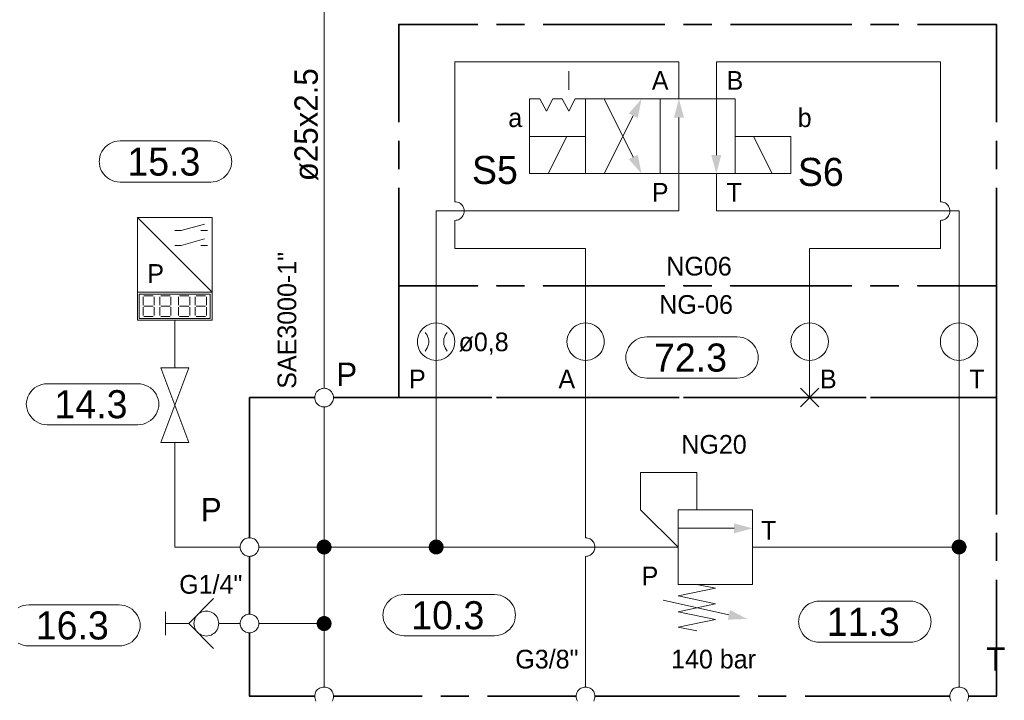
# Model space of a CAD drawing. Header units: millimetres. Extents: x 0 to 203, y 0 to 47.
# Tile 27 of 196: x 23.55 to 27.69, y 12.03 to 14.9. Entities that reach past the tile are written whole.
import ezdxf

# ---------------------------------------------------------------- set-up
doc = ezdxf.new("R2010")
doc.units = ezdxf.units.MM
for name, color, linetype in [('PDF_Geomertry', 7, 'Continuous'), ('PDF_Solid Fills', 7, 'Continuous'), ('PDF_Text', 7, 'Continuous')]:
    doc.layers.add(name, color=color, linetype=linetype)
doc.styles.add('PDF Arial', font='txt')

msp = doc.modelspace()

# ---------------------------------------------------------------- hatches: boundary and pattern name
at = {"layer": 'PDF_Solid Fills', "transparency": 33554559}
for points in [[(24.8279, 12.6776), (24.7965, 12.6818), (24.7979, 12.686)], [(24.8279, 12.6776), (24.7965, 12.6776), (24.7965, 12.6818)], [(24.8279, 12.6776), (24.7979, 12.686), (24.7988, 12.6896)], [(24.8279, 12.6776), (24.7988, 12.6896), (24.8007, 12.6929)], [(24.8279, 12.6776), (24.8007, 12.6929), (24.8029, 12.6965)], [(24.8279, 12.6776), (24.8029, 12.6965), (24.8057, 12.6999)], [(24.8279, 12.6776), (24.8057, 12.6999), (24.809, 12.7026)], [(24.8279, 12.6776), (24.809, 12.7026), (24.8126, 12.7049)], [(24.8279, 12.6776), (24.8126, 12.7049), (24.816, 12.7068)], [(24.8279, 12.6776), (24.816, 12.7068), (24.8201, 12.7082)], [(24.8279, 12.6776), (24.8201, 12.7082), (24.8237, 12.709)], [(24.8279, 12.6776), (24.8237, 12.709), (24.8279, 12.709)], [(24.8279, 12.6776), (24.8321, 12.709), (24.8363, 12.7082)], [(24.8279, 12.6776), (24.8279, 12.709), (24.8321, 12.709)], [(24.8279, 12.6776), (24.8363, 12.7082), (24.8404, 12.7068)], [(24.8279, 12.6776), (24.8404, 12.7068), (24.8438, 12.7049)], [(24.8279, 12.6776), (24.8438, 12.7049), (24.8474, 12.7026)], [(24.8279, 12.6776), (24.8474, 12.7026), (24.8501, 12.6999)], [(24.8279, 12.6776), (24.8501, 12.6999), (24.8529, 12.6965)], [(24.8279, 12.6776), (24.8529, 12.6965), (24.8557, 12.6929)], [(24.8279, 12.6776), (24.8557, 12.6929), (24.8571, 12.6896)], [(24.8279, 12.6776), (24.8571, 12.6896), (24.8585, 12.686)], [(24.8279, 12.6776), (24.8585, 12.686), (24.859, 12.6818)], [(24.8279, 12.6776), (24.859, 12.6818), (24.8599, 12.6776)], [(25.2993, 12.6776), (25.2682, 12.6818), (25.2696, 12.686)], [(25.2993, 12.6776), (25.2682, 12.6776), (25.2682, 12.6818)], [(25.2993, 12.6776), (25.2696, 12.686), (25.2701, 12.6896)], [(25.2993, 12.6776), (25.2701, 12.6896), (25.2724, 12.6929)], [(25.2993, 12.6776), (25.2724, 12.6929), (25.2743, 12.6965)], [(25.2993, 12.6776), (25.2743, 12.6965), (25.2771, 12.6999)], [(25.2993, 12.6776), (25.2771, 12.6999), (25.2807, 12.7026)], [(25.2993, 12.6776), (25.2807, 12.7026), (25.284, 12.7049)], [(25.2993, 12.6776), (25.284, 12.7049), (25.2876, 12.7068)], [(25.2993, 12.6776), (25.2876, 12.7068), (25.2918, 12.7082)], [(25.2993, 12.6776), (25.2918, 12.7082), (25.2951, 12.709)], [(25.2993, 12.6776), (25.2951, 12.709), (25.2993, 12.709)], [(25.2993, 12.6776), (25.3035, 12.709), (25.3076, 12.7082)], [(25.2993, 12.6776), (25.2993, 12.709), (25.3035, 12.709)], [(25.2993, 12.6776), (25.3076, 12.7082), (25.3118, 12.7068)], [(25.2993, 12.6776), (25.3118, 12.7068), (25.3154, 12.7049)], [(25.2993, 12.6776), (25.3154, 12.7049), (25.3188, 12.7026)], [(25.2993, 12.6776), (25.3188, 12.7026), (25.3215, 12.6999)], [(25.2993, 12.6776), (25.3215, 12.6999), (25.3243, 12.6965)], [(25.2993, 12.6776), (25.3243, 12.6965), (25.3265, 12.6929)], [(25.2993, 12.6776), (25.3265, 12.6929), (25.3285, 12.6896)], [(25.2993, 12.6776), (25.3285, 12.6896), (25.3299, 12.686)], [(25.2993, 12.6776), (25.3299, 12.686), (25.3307, 12.6818)], [(25.2993, 12.6776), (25.3307, 12.6818), (25.3313, 12.6776)], [(27.5001, 12.6776), (27.4682, 12.6776), (27.4688, 12.6818)], [(27.5001, 12.6776), (27.4688, 12.6818), (27.4696, 12.686)], [(27.5001, 12.6776), (27.4696, 12.686), (27.471, 12.6896)], [(27.5001, 12.6776), (27.471, 12.6896), (27.4729, 12.6929)], [(27.5001, 12.6776), (27.4729, 12.6929), (27.4751, 12.6965)], [(27.5001, 12.6776), (27.4751, 12.6965), (27.4779, 12.6999)], [(27.5001, 12.6776), (27.4779, 12.6999), (27.4807, 12.7026)], [(27.5001, 12.6776), (27.4807, 12.7026), (27.484, 12.7049)], [(27.5001, 12.6776), (27.484, 12.7049), (27.4876, 12.7068)], [(27.5001, 12.6776), (27.4876, 12.7068), (27.4918, 12.7082)], [(27.5001, 12.6776), (27.4918, 12.7082), (27.496, 12.709)], [(27.5001, 12.6776), (27.496, 12.709), (27.5001, 12.709)], [(27.5001, 12.6776), (27.5043, 12.709), (27.5076, 12.7082)], [(27.5001, 12.6776), (27.5001, 12.709), (27.5043, 12.709)], [(27.5001, 12.6776), (27.5076, 12.7082), (27.5118, 12.7068)], [(27.5001, 12.6776), (27.5118, 12.7068), (27.5154, 12.7049)], [(27.5001, 12.6776), (27.5154, 12.7049), (27.5188, 12.7026)], [(27.5001, 12.6776), (27.5188, 12.7026), (27.5224, 12.6999)], [(27.5001, 12.6776), (27.5224, 12.6999), (27.5251, 12.6965)], [(27.5001, 12.6776), (27.5251, 12.6965), (27.5271, 12.6929)], [(27.5001, 12.6776), (27.5271, 12.6929), (27.5293, 12.6896)], [(27.5001, 12.6776), (27.5293, 12.6896), (27.5299, 12.686)], [(27.5001, 12.6776), (27.5299, 12.686), (27.5312, 12.6818)], [(27.5001, 12.6776), (27.5312, 12.6818), (27.5312, 12.6776)], [(24.8279, 12.6776), (24.7965, 12.6735), (24.7965, 12.6776)], [(24.8279, 12.6776), (24.7979, 12.6693), (24.7965, 12.6735)], [(24.8279, 12.6776), (24.7988, 12.6651), (24.7979, 12.6693)], [(24.8279, 12.6776), (24.8007, 12.6618), (24.7988, 12.6651)], [(24.8279, 12.6776), (24.8029, 12.6582), (24.8007, 12.6618)], [(24.8279, 12.6776), (24.8057, 12.6554), (24.8029, 12.6582)], [(24.8279, 12.6776), (24.809, 12.6526), (24.8057, 12.6554)], [(24.8279, 12.6776), (24.8126, 12.6507), (24.809, 12.6526)], [(24.8279, 12.6776), (24.816, 12.6485), (24.8126, 12.6507)], [(24.8279, 12.6776), (24.8201, 12.6471), (24.816, 12.6485)], [(24.8279, 12.6776), (24.8237, 12.6465), (24.8201, 12.6471)], [(24.8279, 12.6776), (24.8279, 12.6465), (24.8237, 12.6465)], [(24.8279, 12.6776), (24.8321, 12.6465), (24.8279, 12.6465)], [(24.8279, 12.6776), (24.8363, 12.6471), (24.8321, 12.6465)], [(24.8279, 12.6776), (24.8404, 12.6485), (24.8363, 12.6471)], [(24.8279, 12.6776), (24.8438, 12.6507), (24.8404, 12.6485)], [(24.8279, 12.6776), (24.8474, 12.6526), (24.8438, 12.6507)], [(24.8279, 12.6776), (24.8501, 12.6554), (24.8474, 12.6526)], [(24.8279, 12.6776), (24.8529, 12.6582), (24.8501, 12.6554)], [(24.8279, 12.6776), (24.8557, 12.6618), (24.8529, 12.6582)], [(24.8279, 12.6776), (24.8571, 12.6651), (24.8557, 12.6618)], [(24.8279, 12.6776), (24.8585, 12.6693), (24.8571, 12.6651)], [(24.8279, 12.6776), (24.859, 12.6735), (24.8585, 12.6693)], [(24.8279, 12.6776), (24.8599, 12.6776), (24.859, 12.6735)], [(25.2993, 12.6776), (25.2682, 12.6735), (25.2682, 12.6776)], [(25.2993, 12.6776), (25.2696, 12.6693), (25.2682, 12.6735)], [(25.2993, 12.6776), (25.2701, 12.6651), (25.2696, 12.6693)], [(25.2993, 12.6776), (25.2724, 12.6618), (25.2701, 12.6651)], [(25.2993, 12.6776), (25.2743, 12.6582), (25.2724, 12.6618)], [(25.2993, 12.6776), (25.2771, 12.6554), (25.2743, 12.6582)], [(25.2993, 12.6776), (25.2807, 12.6526), (25.2771, 12.6554)], [(25.2993, 12.6776), (25.284, 12.6507), (25.2807, 12.6526)], [(25.2993, 12.6776), (25.2876, 12.6485), (25.284, 12.6507)], [(25.2993, 12.6776), (25.2918, 12.6471), (25.2876, 12.6485)], [(25.2993, 12.6776), (25.2951, 12.6465), (25.2918, 12.6471)], [(25.2993, 12.6776), (25.2993, 12.6465), (25.2951, 12.6465)], [(25.2993, 12.6776), (25.3035, 12.6465), (25.2993, 12.6465)], [(25.2993, 12.6776), (25.3076, 12.6471), (25.3035, 12.6465)], [(25.2993, 12.6776), (25.3118, 12.6485), (25.3076, 12.6471)], [(25.2993, 12.6776), (25.3154, 12.6507), (25.3118, 12.6485)], [(25.2993, 12.6776), (25.3188, 12.6526), (25.3154, 12.6507)], [(25.2993, 12.6776), (25.3215, 12.6554), (25.3188, 12.6526)], [(25.2993, 12.6776), (25.3243, 12.6582), (25.3215, 12.6554)], [(25.2993, 12.6776), (25.3265, 12.6618), (25.3243, 12.6582)], [(25.2993, 12.6776), (25.3285, 12.6651), (25.3265, 12.6618)], [(25.2993, 12.6776), (25.3299, 12.6693), (25.3285, 12.6651)], [(25.2993, 12.6776), (25.3307, 12.6735), (25.3299, 12.6693)], [(25.2993, 12.6776), (25.3313, 12.6776), (25.3307, 12.6735)], [(27.5001, 12.6776), (27.4688, 12.6735), (27.4682, 12.6776)], [(27.5001, 12.6776), (27.4696, 12.6693), (27.4688, 12.6735)], [(27.5001, 12.6776), (27.471, 12.6651), (27.4696, 12.6693)], [(27.5001, 12.6776), (27.4729, 12.6618), (27.471, 12.6651)], [(27.5001, 12.6776), (27.4751, 12.6582), (27.4729, 12.6618)], [(27.5001, 12.6776), (27.4779, 12.6554), (27.4751, 12.6582)], [(27.5001, 12.6776), (27.4807, 12.6526), (27.4779, 12.6554)], [(27.5001, 12.6776), (27.484, 12.6507), (27.4807, 12.6526)], [(27.5001, 12.6776), (27.4876, 12.6485), (27.484, 12.6507)], [(27.5001, 12.6776), (27.4918, 12.6471), (27.4876, 12.6485)], [(27.5001, 12.6776), (27.496, 12.6465), (27.4918, 12.6471)], [(27.5001, 12.6776), (27.5001, 12.6465), (27.496, 12.6465)], [(27.5001, 12.6776), (27.5043, 12.6465), (27.5001, 12.6465)], [(27.5001, 12.6776), (27.5076, 12.6471), (27.5043, 12.6465)], [(27.5001, 12.6776), (27.5118, 12.6485), (27.5076, 12.6471)], [(27.5001, 12.6776), (27.5154, 12.6507), (27.5118, 12.6485)], [(27.5001, 12.6776), (27.5188, 12.6526), (27.5154, 12.6507)], [(27.5001, 12.6776), (27.5224, 12.6554), (27.5188, 12.6526)], [(27.5001, 12.6776), (27.5251, 12.6582), (27.5224, 12.6554)], [(27.5001, 12.6776), (27.5271, 12.6618), (27.5251, 12.6582)], [(27.5001, 12.6776), (27.5293, 12.6651), (27.5271, 12.6618)], [(27.5001, 12.6776), (27.5299, 12.6693), (27.5293, 12.6651)], [(27.5001, 12.6776), (27.5312, 12.6735), (27.5299, 12.6693)], [(27.5001, 12.6776), (27.5312, 12.6776), (27.5312, 12.6735)], [(24.8279, 12.3554), (24.7965, 12.3596), (24.7979, 12.3638)], [(24.8279, 12.3554), (24.7965, 12.3554), (24.7965, 12.3596)], [(24.8279, 12.3554), (24.7965, 12.3512), (24.7965, 12.3554)], [(24.8279, 12.3554), (24.7979, 12.3471), (24.7965, 12.3512)], [(24.8279, 12.3554), (24.7979, 12.3638), (24.7988, 12.3674)], [(24.8279, 12.3554), (24.7988, 12.3438), (24.7979, 12.3471)], [(24.8279, 12.3554), (24.7988, 12.3674), (24.8007, 12.3707)], [(24.8279, 12.3554), (24.8007, 12.3396), (24.7988, 12.3438)], [(24.8279, 12.3554), (24.8007, 12.3707), (24.8029, 12.3743)], [(24.8279, 12.3554), (24.8029, 12.336), (24.8007, 12.3396)], [(24.8279, 12.3554), (24.8029, 12.3743), (24.8057, 12.3776)], [(24.8279, 12.3554), (24.8057, 12.3332), (24.8029, 12.336)], [(24.8279, 12.3554), (24.8057, 12.3776), (24.809, 12.3804)], [(24.8279, 12.3554), (24.809, 12.3304), (24.8057, 12.3332)], [(24.8279, 12.3554), (24.809, 12.3804), (24.8126, 12.3826)], [(24.8279, 12.3554), (24.8126, 12.3285), (24.809, 12.3304)], [(24.8279, 12.3554), (24.8126, 12.3826), (24.816, 12.3846)], [(24.8279, 12.3554), (24.816, 12.3263), (24.8126, 12.3285)], [(24.8279, 12.3554), (24.816, 12.3846), (24.8201, 12.386)], [(24.8279, 12.3554), (24.8201, 12.3249), (24.816, 12.3263)], [(24.8279, 12.3554), (24.8201, 12.386), (24.8237, 12.3868)], [(24.8279, 12.3554), (24.8237, 12.3243), (24.8201, 12.3249)], [(24.8279, 12.3554), (24.8237, 12.3868), (24.8279, 12.3868)], [(24.8279, 12.3554), (24.8279, 12.3243), (24.8237, 12.3243)], [(24.8279, 12.3554), (24.8321, 12.3868), (24.8363, 12.386)], [(24.8279, 12.3554), (24.8279, 12.3868), (24.8321, 12.3868)], [(24.8279, 12.3554), (24.8363, 12.386), (24.8404, 12.3846)], [(24.8279, 12.3554), (24.8404, 12.3846), (24.8438, 12.3826)], [(24.8279, 12.3554), (24.8438, 12.3826), (24.8474, 12.3804)], [(24.8279, 12.3554), (24.8474, 12.3804), (24.8501, 12.3776)], [(24.8279, 12.3554), (24.8501, 12.3776), (24.8529, 12.3743)], [(24.8279, 12.3554), (24.8529, 12.3743), (24.8557, 12.3707)], [(24.8279, 12.3554), (24.8557, 12.3707), (24.8571, 12.3674)], [(24.8279, 12.3554), (24.8571, 12.3674), (24.8585, 12.3638)], [(24.8279, 12.3554), (24.8585, 12.3638), (24.859, 12.3596)], [(24.8279, 12.3554), (24.859, 12.3596), (24.8599, 12.3554)], [(24.8279, 12.3554), (24.8321, 12.3243), (24.8279, 12.3243)], [(24.8279, 12.3554), (24.8363, 12.3249), (24.8321, 12.3243)], [(24.8279, 12.3554), (24.8404, 12.3263), (24.8363, 12.3249)], [(24.8279, 12.3554), (24.8438, 12.3285), (24.8404, 12.3263)], [(24.8279, 12.3554), (24.8474, 12.3304), (24.8438, 12.3285)], [(24.8279, 12.3554), (24.8501, 12.3332), (24.8474, 12.3304)], [(24.8279, 12.3554), (24.8529, 12.336), (24.8501, 12.3332)], [(24.8279, 12.3554), (24.8557, 12.3396), (24.8529, 12.336)], [(24.8279, 12.3554), (24.8571, 12.3438), (24.8557, 12.3396)], [(24.8279, 12.3554), (24.8585, 12.3471), (24.8571, 12.3438)], [(24.8279, 12.3554), (24.859, 12.3512), (24.8585, 12.3471)], [(24.8279, 12.3554), (24.8599, 12.3554), (24.859, 12.3512)]]:
    msp.add_hatch(color=256, dxfattribs=at).paths.add_polyline_path(points)

# ---------------------------------------------------------------- linework, layer by layer
at = {"layer": 'PDF_Geomertry', "lineweight": 15}
for points in [[(24.8279, 13.3457), (24.8279, 15.0707)], [(26.321, 14.5638), (26.321, 14.7207), (25.3779, 14.7207), (25.3779, 14.1313), (25.3835, 14.1313), (25.3882, 14.1299), (25.3932, 14.1285), (25.3979, 14.1262), (25.4021, 14.1235), (25.4057, 14.1201), (25.409, 14.116), (25.4118, 14.1118), (25.4146, 14.1068), (25.416, 14.1021), (25.4174, 14.0971), (25.4174, 14.0924), (25.4174, 14.0868), (25.416, 14.0818), (25.4146, 14.0771), (25.4118, 14.0721), (25.409, 14.0679), (25.4057, 14.0646), (25.4021, 14.061), (25.3979, 14.0582), (25.3932, 14.0554), (25.3882, 14.054), (25.3835, 14.0535), (25.3779, 14.0526), (25.3835, 14.0535), (25.3882, 14.054), (25.3932, 14.0554), (25.3979, 14.0582), (25.4021, 14.061), (25.4057, 14.0646), (25.409, 14.0679), (25.4118, 14.0721), (25.4146, 14.0771), (25.416, 14.0818), (25.4174, 14.0868), (25.4174, 14.0924), (25.4174, 14.0971), (25.416, 14.1021), (25.4146, 14.1068), (25.4118, 14.1118), (25.409, 14.116), (25.4057, 14.1201), (25.4021, 14.1235), (25.3979, 14.1262), (25.3932, 14.1285), (25.3882, 14.1299), (25.3835, 14.1313), (25.3779, 14.1313)], [(27.4215, 14.1313), (27.4215, 14.7207), (26.4785, 14.7207), (26.4785, 14.5638), (26.4785, 14.3276)], [(25.8576, 14.6026), (25.8576, 14.6813)], [(26.0071, 14.5638), (26.1285, 14.3193)], [(26.396, 12.8346), (26.396, 12.9915), (26.1599, 12.9915), (26.1599, 12.8346), (26.3174, 12.6776), (25.2993, 12.6776), (25.2993, 13.3063), (25.2993, 13.7776), (25.2993, 14.0924), (26.321, 14.0924), (26.321, 14.2493), (26.321, 14.4854)], [(26.0071, 14.2493), (26.1285, 14.4929)], [(25.771, 14.2493), (25.8493, 14.4063)], [(26.714, 14.2493), (26.6354, 14.4063)], [(27.5001, 12.0882), (27.5001, 12.6776), (27.5001, 13.3063), (27.5001, 13.7776), (27.5001, 14.0924), (26.4785, 14.0924), (26.4785, 14.2493)], [(26.871, 13.3063), (26.871, 13.7776), (26.871, 13.9346), (27.4215, 13.9346), (27.4215, 14.0526), (27.4265, 14.0535), (27.4312, 14.054), (27.4363, 14.0554), (27.441, 14.0582), (27.4451, 14.061), (27.4493, 14.0646), (27.4521, 14.0679), (27.4557, 14.0721), (27.4576, 14.0771), (27.459, 14.0818), (27.4604, 14.0868), (27.4604, 14.0924), (27.4604, 14.0971), (27.459, 14.1021), (27.4576, 14.1068), (27.4557, 14.1118), (27.4521, 14.116), (27.4493, 14.1201), (27.4451, 14.1235), (27.441, 14.1262), (27.4363, 14.1285), (27.4312, 14.1299), (27.4265, 14.1313), (27.4215, 14.1313), (27.4265, 14.1313), (27.4312, 14.1299), (27.4363, 14.1285), (27.441, 14.1262), (27.4451, 14.1235), (27.4493, 14.1201), (27.4521, 14.116), (27.4557, 14.1118), (27.4576, 14.1068), (27.459, 14.1021), (27.4604, 14.0971), (27.4604, 14.0924), (27.4604, 14.0868), (27.459, 14.0818), (27.4576, 14.0771), (27.4557, 14.0721), (27.4521, 14.0679), (27.4493, 14.0646), (27.4451, 14.061), (27.441, 14.0582), (27.4363, 14.0554), (27.4312, 14.054), (27.4265, 14.0535), (27.4215, 14.0526)], [(24.0424, 13.7499), (24.0424, 13.6326), (24.3562, 13.6326), (24.3562, 13.7499), (24.0424, 14.0646)], [(25.3779, 14.0526), (25.3779, 13.9346), (25.9285, 13.9346), (25.9285, 13.7776), (25.9285, 13.3063), (25.9285, 12.7165)], [(24.1993, 14.0096), (24.2271, 14.0096), (24.3251, 14.0368)], [(24.309, 14.0096), (24.3368, 14.0096)], [(24.1993, 13.9465), (24.2271, 13.9465), (24.3251, 13.9743)], [(24.309, 13.9465), (24.3368, 13.9465)], [(24.066, 13.6951), (24.066, 13.7304)], [(24.0696, 13.7346), (24.109, 13.7346)], [(24.1132, 13.7304), (24.1132, 13.6951)], [(24.1363, 13.6951), (24.1363, 13.7304)], [(24.1404, 13.7346), (24.1799, 13.7346)], [(24.1835, 13.7304), (24.1835, 13.6951)], [(24.2154, 13.6951), (24.2154, 13.7304)], [(24.2188, 13.7346), (24.2585, 13.7346)], [(24.2626, 13.7304), (24.2626, 13.6951)], [(24.2854, 13.6951), (24.2854, 13.7304)], [(24.2896, 13.7346), (24.3293, 13.7346)], [(24.3326, 13.7304), (24.3326, 13.6951)], [(24.066, 13.6521), (24.066, 13.6874)], [(24.0696, 13.6915), (24.109, 13.6915)], [(24.1132, 13.6874), (24.1132, 13.6521)], [(24.1363, 13.6521), (24.1363, 13.6874)], [(24.1404, 13.6915), (24.1799, 13.6915)], [(24.1835, 13.6874), (24.1835, 13.6521)], [(24.2154, 13.6521), (24.2154, 13.6874)], [(24.2188, 13.6915), (24.2585, 13.6915)], [(24.2626, 13.6874), (24.2626, 13.6521)], [(24.2854, 13.6521), (24.2854, 13.6874)], [(24.2896, 13.6915), (24.3293, 13.6915)], [(24.3326, 13.6874), (24.3326, 13.6521)], [(24.109, 13.6479), (24.0696, 13.6479)], [(24.1799, 13.6479), (24.1404, 13.6479)], [(24.1993, 13.4318), (24.1993, 13.6326)], [(24.2585, 13.6479), (24.2188, 13.6479)], [(24.3293, 13.6479), (24.2896, 13.6479)], [(25.2993, 13.6207), (25.2993, 13.4632)], [(26.871, 13.6207), (26.871, 13.4632)], [(27.5001, 13.6207), (27.5001, 13.4632)], [(25.2529, 13.5026), (25.2576, 13.509), (25.2618, 13.516), (25.2646, 13.5229), (25.2668, 13.5304), (25.2682, 13.5382), (25.2682, 13.5457), (25.2668, 13.5535), (25.2646, 13.561), (25.2618, 13.5688), (25.2576, 13.5749), (25.2529, 13.5812)], [(25.346, 13.5812), (25.341, 13.5749), (25.3376, 13.5688), (25.334, 13.561), (25.3321, 13.5535), (25.3313, 13.5457), (25.3313, 13.5382), (25.3321, 13.5304), (25.334, 13.5229), (25.3376, 13.516), (25.341, 13.509), (25.346, 13.5026)], [(26.8321, 13.2674), (26.9104, 13.3457)], [(26.9104, 13.2674), (26.8321, 13.3457)], [(24.8279, 13.2674), (24.8279, 12.6776), (24.8279, 12.3554), (24.8279, 12.0882)], [(24.4743, 12.6776), (24.1993, 12.6776), (24.1993, 13.1179)], [(26.3174, 12.7563), (26.5529, 12.7563)], [(25.9285, 12.0882), (25.9285, 12.6382), (25.9335, 12.6388), (25.9382, 12.6396), (25.9432, 12.6415), (25.9479, 12.6437), (25.9521, 12.6465), (25.9563, 12.6499), (25.959, 12.6535), (25.9626, 12.6582), (25.9646, 12.6624), (25.966, 12.6674), (25.9674, 12.6721), (25.9674, 12.6776), (25.9674, 12.6826), (25.966, 12.6874), (25.9646, 12.6924), (25.9626, 12.6971), (25.959, 12.7013), (25.9563, 12.7054), (25.9521, 12.709), (25.9479, 12.7118), (25.9432, 12.7138), (25.9382, 12.7151), (25.9335, 12.7165), (25.9285, 12.7165), (25.9335, 12.7165), (25.9382, 12.7151), (25.9432, 12.7138), (25.9479, 12.7118), (25.9521, 12.709), (25.9563, 12.7054), (25.959, 12.7013), (25.9626, 12.6971), (25.9646, 12.6924), (25.966, 12.6874), (25.9674, 12.6826), (25.9674, 12.6776), (25.9674, 12.6721), (25.966, 12.6674), (25.9646, 12.6624), (25.9626, 12.6582), (25.959, 12.6535), (25.9563, 12.6499), (25.9521, 12.6465), (25.9479, 12.6437), (25.9432, 12.6415), (25.9382, 12.6396), (25.9335, 12.6388), (25.9285, 12.6382)], [(24.5529, 12.6776), (24.8279, 12.6776), (25.2993, 12.6776)], [(26.6313, 12.6776), (27.5001, 12.6776)], [(26.396, 12.5201), (26.4743, 12.504), (26.3174, 12.4715), (26.4743, 12.4388), (26.3174, 12.4054), (26.4743, 12.3729), (26.3174, 12.3401), (26.396, 12.3243)], [(23.5404, 12.4221), (23.5507, 12.4271), (23.5618, 12.4313), (23.5729, 12.4332), (23.5849, 12.434), (23.9654, 12.434), (23.9654, 12.434), (23.9771, 12.4332), (23.9882, 12.4313), (23.9993, 12.4271), (24.0099, 12.4221), (24.0196, 12.416), (24.0279, 12.4082), (24.0354, 12.3993), (24.0424, 12.3896), (24.0474, 12.379), (24.0507, 12.3688), (24.0535, 12.3568), (24.0543, 12.3457), (24.0543, 12.3493), (24.0535, 12.3382), (24.0507, 12.3263), (24.0474, 12.316), (24.0424, 12.3054), (24.0354, 12.2957), (24.0279, 12.2868), (24.0196, 12.279), (24.0099, 12.2729), (23.9993, 12.2679), (23.9882, 12.2638), (23.9771, 12.2618), (23.9654, 12.261), (23.5849, 12.261), (23.5729, 12.2618), (23.5618, 12.2638), (23.5507, 12.2679), (23.5404, 12.2729)], [(24.3632, 12.4604), (24.2585, 12.3554), (24.3632, 12.2507)], [(26.2543, 12.4535), (26.5312, 12.3924)], [(24.1599, 12.3063), (24.1599, 12.4049)], [(24.2585, 12.3554), (24.1599, 12.3554)], [(24.3849, 12.3554), (24.4154, 12.3554), (24.4743, 12.3554)], [(24.5529, 12.3554), (24.8279, 12.3554)], [(24.8618, 12.029), (24.8646, 12.034), (24.866, 12.0387), (24.8668, 12.0438), (24.8674, 12.0493), (24.8674, 12.0493), (24.8668, 12.054), (24.866, 12.059), (24.8646, 12.0638), (24.8618, 12.0688), (24.859, 12.0729), (24.8557, 12.0771), (24.8521, 12.0799), (24.8479, 12.0832), (24.8432, 12.0854), (24.8382, 12.0868), (24.8335, 12.0882), (24.8279, 12.0882), (24.8229, 12.0882), (24.8182, 12.0868), (24.8132, 12.0854), (24.8085, 12.0832), (24.8043, 12.0799), (24.8001, 12.0771), (24.7965, 12.0729), (24.7937, 12.0688), (24.7918, 12.0638), (24.7904, 12.059), (24.789, 12.054), (24.789, 12.0493), (24.789, 12.0438), (24.7904, 12.0387), (24.7918, 12.034), (24.7937, 12.029)], [(25.9626, 12.029), (25.9646, 12.034), (25.966, 12.0387), (25.9674, 12.0438), (25.9674, 12.0493), (25.9674, 12.0493), (25.9674, 12.054), (25.966, 12.059), (25.9646, 12.0638), (25.9626, 12.0688), (25.959, 12.0729), (25.9563, 12.0771), (25.9521, 12.0799), (25.9479, 12.0832), (25.9432, 12.0854), (25.9382, 12.0868), (25.9335, 12.0882), (25.9285, 12.0882), (25.9229, 12.0882), (25.9182, 12.0868), (25.9132, 12.0854), (25.9085, 12.0832), (25.9043, 12.0799), (25.9007, 12.0771), (25.8974, 12.0729), (25.8946, 12.0688), (25.8918, 12.0638), (25.8904, 12.059), (25.889, 12.054), (25.889, 12.0493), (25.889, 12.0438), (25.8904, 12.0387), (25.8918, 12.034), (25.8946, 12.029)], [(27.534, 12.029), (27.5363, 12.034), (27.5376, 12.0387), (27.539, 12.0438), (27.539, 12.0493), (27.539, 12.0493), (27.539, 12.054), (27.5376, 12.059), (27.5363, 12.0638), (27.534, 12.0688), (27.5312, 12.0729), (27.5279, 12.0771), (27.5238, 12.0799), (27.5196, 12.0832), (27.5146, 12.0854), (27.5099, 12.0868), (27.5049, 12.0882), (27.5001, 12.0882), (27.4946, 12.0882), (27.4896, 12.0868), (27.4849, 12.0854), (27.4799, 12.0832), (27.4757, 12.0799), (27.4724, 12.0771), (27.4688, 12.0729), (27.466, 12.0688), (27.4632, 12.0638), (27.4618, 12.059), (27.4613, 12.054), (27.4604, 12.0493), (27.4613, 12.0438), (27.4618, 12.0387), (27.4632, 12.034), (27.466, 12.029)]]:
    msp.add_lwpolyline(points, dxfattribs=at)
at = {"layer": 'PDF_Geomertry', "lineweight": 35}
for points in [[(25.4743, 14.8776), (25.1424, 14.8776), (25.1424, 14.466)], [(25.6715, 14.8776), (25.5535, 14.8776)], [(26.2618, 14.8776), (25.7501, 14.8776)], [(26.459, 14.8776), (26.3404, 14.8776)], [(27.0493, 14.8776), (26.5376, 14.8776)], [(27.246, 14.8776), (27.1279, 14.8776)], [(27.6571, 14.466), (27.6571, 14.8776), (27.3251, 14.8776)], [(25.1424, 14.3868), (25.1424, 14.2687)], [(27.6571, 14.2687), (27.6571, 14.3868)], [(25.4743, 13.3063), (25.1424, 13.3063), (25.1424, 13.7776), (25.4743, 13.7776), (25.1424, 13.7776), (25.1424, 14.1901)], [(27.3251, 13.3063), (27.6571, 13.3063), (27.6571, 13.7776), (27.3251, 13.7776), (27.6571, 13.7776), (27.6571, 14.1901)], [(24.514, 12.7165), (24.514, 13.3063), (24.789, 13.3063)], [(24.8674, 13.3063), (25.3368, 13.3063)], [(25.416, 13.3063), (25.534, 13.3063)], [(25.6715, 13.3063), (25.5535, 13.3063)], [(25.6126, 13.3063), (26.1243, 13.3063)], [(26.2618, 13.3063), (25.7501, 13.3063)], [(26.2029, 13.3063), (26.3215, 13.3063)], [(26.459, 13.3063), (26.3404, 13.3063)], [(26.4001, 13.3063), (26.9118, 13.3063)], [(27.0493, 13.3063), (26.5376, 13.3063)], [(26.9904, 13.3063), (27.1085, 13.3063)], [(27.246, 13.3063), (27.1279, 13.3063)], [(27.1876, 13.3063), (27.6571, 13.3063), (27.6571, 12.8151)], [(27.6571, 12.6188), (27.6571, 12.7368)], [(24.514, 12.3943), (24.514, 12.6382)], [(27.539, 12.0493), (27.6571, 12.0493), (27.6571, 12.5396)], [(24.789, 12.0493), (24.514, 12.0493), (24.514, 12.316)], [(24.8674, 12.0493), (25.2404, 12.0493)], [(25.3188, 12.0493), (25.4368, 12.0493)], [(25.516, 12.0493), (25.889, 12.0493)], [(25.9674, 12.0493), (26.5765, 12.0493)], [(26.6549, 12.0493), (26.7729, 12.0493)], [(26.8521, 12.0493), (27.4604, 12.0493)]]:
    msp.add_lwpolyline(points, dxfattribs=at)
at = {"layer": 'PDF_Geomertry', "lineweight": 15}
for points in [[(25.9285, 14.4063), (25.9285, 14.5638), (25.8849, 14.5638), (25.8576, 14.5124), (25.8299, 14.5638), (25.791, 14.5638), (25.7632, 14.5124), (25.7354, 14.5638), (25.6924, 14.5638), (25.6924, 14.4063)], [(26.2424, 14.5638), (25.9285, 14.5638), (25.9285, 14.2493), (26.2424, 14.2493), (26.2424, 14.5638)], [(26.5571, 14.2493), (26.2424, 14.2493), (26.2424, 14.5638), (26.5571, 14.5638), (26.5571, 14.2493)], [(24.3507, 14.3868), (24.3618, 14.386), (24.3738, 14.384), (24.3849, 14.3799), (24.3951, 14.3749), (24.4043, 14.3688), (24.4132, 14.361), (24.421, 14.3521), (24.4271, 14.3424), (24.4321, 14.3318), (24.4363, 14.3215), (24.4382, 14.3096), (24.439, 14.2985), (24.439, 14.3021), (24.4382, 14.291), (24.4363, 14.279), (24.4321, 14.2687), (24.4271, 14.2582), (24.421, 14.2485), (24.4132, 14.2396), (24.4043, 14.2318), (24.3951, 14.2257), (24.3849, 14.2207), (24.3738, 14.2165), (24.3618, 14.2146), (24.3507, 14.2138), (23.9696, 14.2138), (23.9576, 14.2146), (23.9465, 14.2165), (23.9354, 14.2207), (23.9251, 14.2257), (23.916, 14.2318), (23.9071, 14.2396), (23.8993, 14.2485), (23.8932, 14.2582), (23.8876, 14.2687), (23.884, 14.279), (23.8821, 14.291), (23.8813, 14.3021), (23.8813, 14.2985), (23.8821, 14.3096), (23.884, 14.3215), (23.8876, 14.3318), (23.8932, 14.3424), (23.8993, 14.3521), (23.9071, 14.361), (23.916, 14.3688), (23.9251, 14.3749), (23.9354, 14.3799), (23.9465, 14.384), (23.9576, 14.386), (23.9696, 14.3868), (24.3507, 14.3868)], [(25.6924, 14.2493), (25.9285, 14.2493), (25.9285, 14.4063), (25.6924, 14.4063), (25.6924, 14.2493)], [(26.5571, 14.2493), (26.7924, 14.2493), (26.7924, 14.4063), (26.5571, 14.4063), (26.5571, 14.2493)], [(24.0424, 13.7499), (24.3562, 13.7499), (24.3562, 14.0646), (24.0424, 14.0646), (24.0424, 13.7499)], [(24.0501, 13.7424), (24.3488, 13.7424), (24.3488, 13.6401), (24.0501, 13.6401), (24.0501, 13.7424)], [(25.3779, 13.5424), (25.3771, 13.5521), (25.3757, 13.5624), (25.3724, 13.5721), (25.3674, 13.5812), (25.3618, 13.5896), (25.3549, 13.5979), (25.3474, 13.604), (25.339, 13.6104), (25.3299, 13.6146), (25.3201, 13.6179), (25.3099, 13.6201), (25.2993, 13.6207), (25.289, 13.6201), (25.2793, 13.6179), (25.2696, 13.6146), (25.2604, 13.6104), (25.2515, 13.604), (25.2437, 13.5979), (25.2368, 13.5896), (25.2312, 13.5812), (25.2271, 13.5721), (25.2238, 13.5624), (25.2215, 13.5521), (25.221, 13.5424), (25.2215, 13.5318), (25.2238, 13.5215), (25.2271, 13.5118), (25.2312, 13.5026), (25.2368, 13.4943), (25.2437, 13.4868), (25.2515, 13.4799), (25.2604, 13.4743), (25.2696, 13.4693), (25.2793, 13.466), (25.289, 13.4638), (25.2993, 13.4632), (25.3099, 13.4638), (25.3201, 13.466), (25.3299, 13.4693), (25.339, 13.4743), (25.3474, 13.4799), (25.3549, 13.4868), (25.3618, 13.4943), (25.3674, 13.5026), (25.3724, 13.5118), (25.3757, 13.5215), (25.3771, 13.5318), (25.3779, 13.5424)], [(26.0071, 13.5424), (26.0063, 13.5521), (26.0043, 13.5624), (26.0007, 13.5721), (25.9965, 13.5812), (25.9904, 13.5896), (25.984, 13.5979), (25.9757, 13.604), (25.9674, 13.6104), (25.9585, 13.6146), (25.9487, 13.6179), (25.9382, 13.6201), (25.9285, 13.6207), (25.9182, 13.6201), (25.9076, 13.6179), (25.8979, 13.6146), (25.889, 13.6104), (25.8807, 13.604), (25.8729, 13.5979), (25.866, 13.5896), (25.8604, 13.5812), (25.8557, 13.5721), (25.8521, 13.5624), (25.8501, 13.5521), (25.8493, 13.5424), (25.8501, 13.5318), (25.8521, 13.5215), (25.8557, 13.5118), (25.8604, 13.5026), (25.866, 13.4943), (25.8729, 13.4868), (25.8807, 13.4799), (25.889, 13.4743), (25.8979, 13.4693), (25.9076, 13.466), (25.9182, 13.4638), (25.9285, 13.4632), (25.9382, 13.4638), (25.9487, 13.466), (25.9585, 13.4693), (25.9674, 13.4743), (25.9757, 13.4799), (25.984, 13.4868), (25.9904, 13.4943), (25.9965, 13.5026), (26.0007, 13.5118), (26.0043, 13.5215), (26.0063, 13.5318), (26.0071, 13.5424)], [(26.9501, 13.5424), (26.9493, 13.5521), (26.9474, 13.5624), (26.9438, 13.5721), (26.939, 13.5812), (26.9335, 13.5896), (26.9265, 13.5979), (26.9187, 13.604), (26.9104, 13.6104), (26.9015, 13.6146), (26.8918, 13.6179), (26.8813, 13.6201), (26.871, 13.6207), (26.8613, 13.6201), (26.8507, 13.6179), (26.841, 13.6146), (26.8321, 13.6104), (26.8237, 13.604), (26.8154, 13.5979), (26.809, 13.5896), (26.8029, 13.5812), (26.7988, 13.5721), (26.7951, 13.5624), (26.7932, 13.5521), (26.7924, 13.5424), (26.7932, 13.5318), (26.7951, 13.5215), (26.7988, 13.5118), (26.8029, 13.5026), (26.809, 13.4943), (26.8154, 13.4868), (26.8237, 13.4799), (26.8321, 13.4743), (26.841, 13.4693), (26.8507, 13.466), (26.8613, 13.4638), (26.871, 13.4632), (26.8813, 13.4638), (26.8918, 13.466), (26.9015, 13.4693), (26.9104, 13.4743), (26.9187, 13.4799), (26.9265, 13.4868), (26.9335, 13.4943), (26.939, 13.5026), (26.9438, 13.5118), (26.9474, 13.5215), (26.9493, 13.5318), (26.9501, 13.5424)], [(27.5785, 13.5424), (27.5779, 13.5521), (27.5757, 13.5624), (27.5724, 13.5721), (27.5682, 13.5812), (27.5626, 13.5896), (27.5557, 13.5979), (27.5479, 13.604), (27.539, 13.6104), (27.5299, 13.6146), (27.5201, 13.6179), (27.5104, 13.6201), (27.5001, 13.6207), (27.4896, 13.6201), (27.4793, 13.6179), (27.4696, 13.6146), (27.4604, 13.6104), (27.4521, 13.604), (27.4446, 13.5979), (27.4376, 13.5896), (27.4321, 13.5812), (27.4271, 13.5721), (27.4238, 13.5624), (27.4224, 13.5521), (27.4215, 13.5424), (27.4224, 13.5318), (27.4238, 13.5215), (27.4271, 13.5118), (27.4321, 13.5026), (27.4376, 13.4943), (27.4446, 13.4868), (27.4521, 13.4799), (27.4604, 13.4743), (27.4696, 13.4693), (27.4793, 13.466), (27.4896, 13.4638), (27.5001, 13.4632), (27.5104, 13.4638), (27.5201, 13.466), (27.5299, 13.4693), (27.539, 13.4743), (27.5479, 13.4799), (27.5557, 13.4868), (27.5626, 13.4943), (27.5682, 13.5026), (27.5724, 13.5118), (27.5757, 13.5215), (27.5779, 13.5318), (27.5785, 13.5424)], [(26.5668, 13.5618), (26.5785, 13.561), (26.5896, 13.559), (26.6007, 13.5549), (26.6113, 13.5499), (26.6201, 13.5438), (26.6293, 13.536), (26.6368, 13.5271), (26.6432, 13.5174), (26.6488, 13.5068), (26.6521, 13.4965), (26.6543, 13.4846), (26.6549, 13.4735), (26.6549, 13.4771), (26.6543, 13.466), (26.6521, 13.454), (26.6488, 13.4429), (26.6432, 13.4332), (26.6368, 13.4235), (26.6293, 13.4146), (26.6201, 13.4068), (26.6113, 13.4007), (26.6007, 13.3957), (26.5896, 13.3915), (26.5785, 13.3896), (26.5668, 13.3888), (26.1854, 13.3888), (26.1743, 13.3896), (26.1626, 13.3915), (26.1515, 13.3957), (26.141, 13.4007), (26.1321, 13.4068), (26.1229, 13.4146), (26.1154, 13.4235), (26.109, 13.4332), (26.1043, 13.4429), (26.1001, 13.454), (26.0979, 13.466), (26.0974, 13.4771), (26.0974, 13.4735), (26.0979, 13.4846), (26.1001, 13.4965), (26.1043, 13.5068), (26.109, 13.5174), (26.1154, 13.5271), (26.1229, 13.536), (26.1321, 13.5438), (26.141, 13.5499), (26.1515, 13.5549), (26.1626, 13.559), (26.1743, 13.561), (26.1854, 13.5618), (26.5668, 13.5618)], [(24.1404, 13.1179), (24.2585, 13.4318), (24.1404, 13.4318), (24.2585, 13.1179), (24.1404, 13.1179)], [(24.0446, 13.3651), (24.0557, 13.3646), (24.0668, 13.3624), (24.0779, 13.3582), (24.0882, 13.3535), (24.0979, 13.3471), (24.1071, 13.3396), (24.1146, 13.3304), (24.121, 13.3207), (24.1257, 13.3104), (24.1293, 13.2999), (24.1321, 13.2882), (24.1326, 13.2771), (24.1326, 13.2804), (24.1321, 13.2693), (24.1293, 13.2576), (24.1257, 13.2471), (24.121, 13.2368), (24.1146, 13.2271), (24.1071, 13.2179), (24.0979, 13.2104), (24.0882, 13.204), (24.0779, 13.1993), (24.0668, 13.1951), (24.0557, 13.1929), (24.0446, 13.1924), (23.6632, 13.1924), (23.6515, 13.1929), (23.6404, 13.1951), (23.6293, 13.1993), (23.6187, 13.204), (23.609, 13.2104), (23.6007, 13.2179), (23.5932, 13.2271), (23.5863, 13.2368), (23.5813, 13.2471), (23.5779, 13.2576), (23.5751, 13.2693), (23.5743, 13.2804), (23.5743, 13.2771), (23.5751, 13.2882), (23.5779, 13.2999), (23.5813, 13.3104), (23.5863, 13.3207), (23.5932, 13.3304), (23.6007, 13.3396), (23.609, 13.3471), (23.6187, 13.3535), (23.6293, 13.3582), (23.6404, 13.3624), (23.6515, 13.3646), (23.6632, 13.3651), (24.0446, 13.3651)], [(24.8674, 13.3063), (24.8668, 13.311), (24.866, 13.3165), (24.8646, 13.3215), (24.8618, 13.3257), (24.859, 13.3304), (24.8557, 13.334), (24.8521, 13.3374), (24.8479, 13.3401), (24.8432, 13.3424), (24.8382, 13.3443), (24.8335, 13.3451), (24.8279, 13.3457), (24.8229, 13.3451), (24.8182, 13.3443), (24.8132, 13.3424), (24.8085, 13.3401), (24.8043, 13.3374), (24.8001, 13.334), (24.7965, 13.3304), (24.7937, 13.3257), (24.7918, 13.3215), (24.7904, 13.3165), (24.789, 13.311), (24.789, 13.3063), (24.789, 13.3013), (24.7904, 13.2957), (24.7918, 13.291), (24.7937, 13.2868), (24.7965, 13.2826), (24.8001, 13.2785), (24.8043, 13.2749), (24.8085, 13.2721), (24.8132, 13.2701), (24.8182, 13.2679), (24.8229, 13.2674), (24.8279, 13.2674), (24.8335, 13.2674), (24.8382, 13.2679), (24.8432, 13.2701), (24.8479, 13.2721), (24.8521, 13.2749), (24.8557, 13.2785), (24.859, 13.2826), (24.8618, 13.2868), (24.8646, 13.291), (24.866, 13.2957), (24.8668, 13.3013), (24.8674, 13.3063)], [(26.6313, 12.8346), (26.3174, 12.8346), (26.3174, 12.5201), (26.6313, 12.5201), (26.6313, 12.8346)], [(24.5529, 12.6776), (24.5529, 12.6826), (24.5515, 12.6874), (24.5501, 12.6924), (24.5479, 12.6971), (24.5451, 12.7013), (24.5418, 12.7054), (24.5376, 12.709), (24.5335, 12.7118), (24.5285, 12.7138), (24.5238, 12.7151), (24.5188, 12.7165), (24.514, 12.7165), (24.5085, 12.7165), (24.5035, 12.7151), (24.4988, 12.7138), (24.4937, 12.7118), (24.4896, 12.709), (24.4863, 12.7054), (24.4826, 12.7013), (24.4799, 12.6971), (24.4771, 12.6924), (24.4757, 12.6874), (24.4751, 12.6826), (24.4743, 12.6776), (24.4751, 12.6721), (24.4757, 12.6674), (24.4771, 12.6624), (24.4799, 12.6582), (24.4826, 12.6535), (24.4863, 12.6499), (24.4896, 12.6465), (24.4937, 12.6437), (24.4988, 12.6415), (24.5035, 12.6396), (24.5085, 12.6388), (24.514, 12.6382), (24.5188, 12.6388), (24.5238, 12.6396), (24.5285, 12.6415), (24.5335, 12.6437), (24.5376, 12.6465), (24.5418, 12.6499), (24.5451, 12.6535), (24.5479, 12.6582), (24.5501, 12.6624), (24.5515, 12.6674), (24.5529, 12.6721), (24.5529, 12.6776)], [(25.5451, 12.4771), (25.5571, 12.4762), (25.5682, 12.4743), (25.5793, 12.4707), (25.5896, 12.4651), (25.5988, 12.459), (25.6076, 12.4513), (25.6154, 12.4424), (25.6215, 12.4332), (25.6271, 12.4229), (25.6307, 12.4118), (25.6326, 12.4007), (25.6335, 12.3888), (25.6335, 12.3929), (25.6326, 12.3813), (25.6307, 12.3701), (25.6271, 12.359), (25.6215, 12.3485), (25.6154, 12.3388), (25.6076, 12.3304), (25.5988, 12.3229), (25.5896, 12.316), (25.5793, 12.311), (25.5682, 12.3076), (25.5571, 12.3049), (25.5451, 12.304), (25.164, 12.304), (25.1521, 12.3049), (25.141, 12.3076), (25.1299, 12.311), (25.1196, 12.316), (25.1104, 12.3229), (25.1015, 12.3304), (25.0938, 12.3388), (25.0876, 12.3485), (25.0821, 12.359), (25.0785, 12.3701), (25.0765, 12.3813), (25.0757, 12.3929), (25.0757, 12.3888), (25.0765, 12.4007), (25.0785, 12.4118), (25.0821, 12.4229), (25.0876, 12.4332), (25.0938, 12.4424), (25.1015, 12.4513), (25.1104, 12.459), (25.1196, 12.4651), (25.1299, 12.4707), (25.141, 12.4743), (25.1521, 12.4762), (25.164, 12.4771), (25.5451, 12.4771)], [(27.2937, 12.4499), (27.3049, 12.4493), (27.3168, 12.4465), (27.3271, 12.4429), (27.3376, 12.4382), (27.3474, 12.4313), (27.3562, 12.4235), (27.364, 12.4151), (27.3701, 12.4054), (27.3751, 12.3951), (27.3793, 12.384), (27.3813, 12.3729), (27.3821, 12.361), (27.3821, 12.3651), (27.3813, 12.3535), (27.3793, 12.3424), (27.3751, 12.3312), (27.3701, 12.3207), (27.364, 12.311), (27.3562, 12.3026), (27.3474, 12.2951), (27.3376, 12.2887), (27.3271, 12.2832), (27.3168, 12.2799), (27.3049, 12.2776), (27.2937, 12.2771), (26.9126, 12.2771), (26.9007, 12.2776), (26.8896, 12.2799), (26.8785, 12.2832), (26.8682, 12.2887), (26.8585, 12.2951), (26.8501, 12.3026), (26.8424, 12.311), (26.8363, 12.3207), (26.8307, 12.3312), (26.8271, 12.3424), (26.8251, 12.3535), (26.8243, 12.3651), (26.8243, 12.361), (26.8251, 12.3729), (26.8271, 12.384), (26.8307, 12.3951), (26.8363, 12.4054), (26.8424, 12.4151), (26.8501, 12.4235), (26.8585, 12.4313), (26.8682, 12.4382), (26.8785, 12.4429), (26.8896, 12.4465), (26.9007, 12.4493), (26.9126, 12.4499), (27.2937, 12.4499)], [(24.3849, 12.3554), (24.384, 12.3624), (24.3826, 12.3688), (24.3807, 12.3757), (24.3779, 12.3818), (24.3738, 12.3874), (24.3696, 12.3924), (24.3646, 12.3971), (24.3585, 12.4007), (24.3521, 12.404), (24.346, 12.4063), (24.339, 12.4076), (24.3326, 12.4076), (24.3257, 12.4076), (24.3188, 12.4063), (24.3126, 12.404), (24.3062, 12.4007), (24.3007, 12.3971), (24.2951, 12.3924), (24.291, 12.3874), (24.2868, 12.3818), (24.284, 12.3757), (24.2821, 12.3688), (24.2807, 12.3624), (24.2799, 12.3554), (24.2807, 12.3485), (24.2821, 12.3415), (24.284, 12.3354), (24.2868, 12.329), (24.291, 12.3235), (24.2951, 12.3179), (24.3007, 12.3138), (24.3062, 12.3104), (24.3126, 12.3068), (24.3188, 12.3049), (24.3257, 12.3035), (24.3326, 12.3026), (24.339, 12.3035), (24.346, 12.3049), (24.3521, 12.3068), (24.3585, 12.3104), (24.3646, 12.3138), (24.3696, 12.3179), (24.3738, 12.3235), (24.3779, 12.329), (24.3807, 12.3354), (24.3826, 12.3415), (24.384, 12.3485), (24.3849, 12.3554)], [(24.5529, 12.3554), (24.5529, 12.3604), (24.5515, 12.3651), (24.5501, 12.3701), (24.5479, 12.3749), (24.5451, 12.379), (24.5418, 12.3832), (24.5376, 12.3868), (24.5335, 12.3896), (24.5285, 12.3915), (24.5238, 12.3929), (24.5188, 12.3943), (24.514, 12.3943), (24.5085, 12.3943), (24.5035, 12.3929), (24.4988, 12.3915), (24.4937, 12.3896), (24.4896, 12.3868), (24.4863, 12.3832), (24.4826, 12.379), (24.4799, 12.3749), (24.4771, 12.3701), (24.4757, 12.3651), (24.4751, 12.3604), (24.4743, 12.3554), (24.4751, 12.3499), (24.4757, 12.3451), (24.4771, 12.3401), (24.4799, 12.336), (24.4826, 12.3312), (24.4863, 12.3276), (24.4896, 12.3243), (24.4937, 12.3215), (24.4988, 12.3193), (24.5035, 12.3174), (24.5085, 12.3165), (24.514, 12.316), (24.5188, 12.3165), (24.5238, 12.3174), (24.5285, 12.3193), (24.5335, 12.3215), (24.5376, 12.3243), (24.5418, 12.3276), (24.5451, 12.3312), (24.5479, 12.336), (24.5501, 12.3401), (24.5515, 12.3451), (24.5529, 12.3499), (24.5529, 12.3554)]]:
    msp.add_lwpolyline(points, close=True, dxfattribs=at)
at = {"layer": 'PDF_Geomertry', "lineweight": 35}
for points in [[(25.6715, 13.7776), (25.5535, 13.7776)], [(26.2618, 13.7776), (25.7501, 13.7776)], [(26.459, 13.7776), (26.3404, 13.7776)], [(27.0493, 13.7776), (26.5376, 13.7776)], [(27.246, 13.7776), (27.1279, 13.7776)]]:
    msp.add_lwpolyline(points, close=True, dxfattribs=at)
at = {"layer": 'PDF_Geomertry', "lineweight": 0}
for points in [[(24.8126, 12.6776), (24.8126, 12.6757), (24.8126, 12.6735), (24.8132, 12.6715), (24.8146, 12.6693), (24.8154, 12.6679), (24.8168, 12.6665), (24.8188, 12.6651), (24.8201, 12.6637), (24.8224, 12.6632), (24.8237, 12.6624), (24.8257, 12.6618), (24.8279, 12.6618), (24.8299, 12.6618), (24.8321, 12.6624), (24.834, 12.6632), (24.8363, 12.6637), (24.8376, 12.6651), (24.839, 12.6665), (24.8404, 12.6679), (24.8418, 12.6693), (24.8424, 12.6715), (24.8432, 12.6735), (24.8438, 12.6757), (24.8438, 12.6776), (24.8438, 12.6799), (24.8432, 12.6818), (24.8424, 12.6832), (24.8418, 12.6854), (24.8404, 12.6874), (24.839, 12.6888), (24.8376, 12.6901), (24.8363, 12.691), (24.834, 12.6924), (24.8321, 12.6929), (24.8299, 12.6929), (24.8279, 12.6929), (24.8257, 12.6929), (24.8237, 12.6929), (24.8224, 12.6924), (24.8201, 12.691), (24.8188, 12.6901), (24.8168, 12.6888), (24.8154, 12.6874), (24.8146, 12.6854), (24.8132, 12.6832), (24.8126, 12.6818), (24.8126, 12.6799), (24.8126, 12.6776)], [(25.284, 12.6776), (25.284, 12.6757), (25.284, 12.6735), (25.2849, 12.6715), (25.2863, 12.6693), (25.2868, 12.6679), (25.2882, 12.6665), (25.2896, 12.6651), (25.2918, 12.6637), (25.2937, 12.6632), (25.2951, 12.6624), (25.2974, 12.6618), (25.2993, 12.6618), (25.3015, 12.6618), (25.3035, 12.6624), (25.3057, 12.6632), (25.3076, 12.6637), (25.309, 12.6651), (25.3104, 12.6665), (25.3118, 12.6679), (25.3132, 12.6693), (25.314, 12.6715), (25.3146, 12.6735), (25.3154, 12.6757), (25.3154, 12.6776), (25.3154, 12.6799), (25.3146, 12.6818), (25.314, 12.6832), (25.3132, 12.6854), (25.3118, 12.6874), (25.3104, 12.6888), (25.309, 12.6901), (25.3076, 12.691), (25.3057, 12.6924), (25.3035, 12.6929), (25.3015, 12.6929), (25.2993, 12.6929), (25.2974, 12.6929), (25.2951, 12.6929), (25.2937, 12.6924), (25.2918, 12.691), (25.2896, 12.6901), (25.2882, 12.6888), (25.2868, 12.6874), (25.2863, 12.6854), (25.2849, 12.6832), (25.284, 12.6818), (25.284, 12.6799), (25.284, 12.6776)], [(27.484, 12.6776), (27.484, 12.6757), (27.4849, 12.6735), (27.4854, 12.6715), (27.4863, 12.6693), (27.4876, 12.6679), (27.489, 12.6665), (27.4904, 12.6651), (27.4918, 12.6637), (27.4937, 12.6632), (27.496, 12.6624), (27.4979, 12.6618), (27.5001, 12.6618), (27.5021, 12.6618), (27.5043, 12.6624), (27.5057, 12.6632), (27.5076, 12.6637), (27.5099, 12.6651), (27.5113, 12.6665), (27.5126, 12.6679), (27.5132, 12.6693), (27.5146, 12.6715), (27.5154, 12.6735), (27.5154, 12.6757), (27.5154, 12.6776), (27.5154, 12.6799), (27.5154, 12.6818), (27.5146, 12.6832), (27.5132, 12.6854), (27.5126, 12.6874), (27.5113, 12.6888), (27.5099, 12.6901), (27.5076, 12.691), (27.5057, 12.6924), (27.5043, 12.6929), (27.5021, 12.6929), (27.5001, 12.6929), (27.4979, 12.6929), (27.496, 12.6929), (27.4937, 12.6924), (27.4918, 12.691), (27.4904, 12.6901), (27.489, 12.6888), (27.4876, 12.6874), (27.4863, 12.6854), (27.4854, 12.6832), (27.4849, 12.6818), (27.484, 12.6799), (27.484, 12.6776)], [(24.8126, 12.3554), (24.8126, 12.3535), (24.8126, 12.3512), (24.8132, 12.3493), (24.8146, 12.3479), (24.8154, 12.3457), (24.8168, 12.3443), (24.8188, 12.3429), (24.8201, 12.3415), (24.8224, 12.341), (24.8237, 12.3401), (24.8257, 12.3396), (24.8279, 12.3396), (24.8299, 12.3396), (24.8321, 12.3401), (24.834, 12.341), (24.8363, 12.3415), (24.8376, 12.3429), (24.839, 12.3443), (24.8404, 12.3457), (24.8418, 12.3479), (24.8424, 12.3493), (24.8432, 12.3512), (24.8438, 12.3535), (24.8438, 12.3554), (24.8438, 12.3576), (24.8432, 12.3596), (24.8424, 12.3618), (24.8418, 12.3632), (24.8404, 12.3651), (24.839, 12.3665), (24.8376, 12.3679), (24.8363, 12.3688), (24.834, 12.3701), (24.8321, 12.3707), (24.8299, 12.3707), (24.8279, 12.3707), (24.8257, 12.3707), (24.8237, 12.3707), (24.8224, 12.3701), (24.8201, 12.3688), (24.8188, 12.3679), (24.8168, 12.3665), (24.8154, 12.3651), (24.8146, 12.3632), (24.8132, 12.3618), (24.8126, 12.3596), (24.8126, 12.3576), (24.8126, 12.3554)]]:
    msp.add_lwpolyline(points, close=True, dxfattribs=at)
at = {"layer": 'PDF_Solid Fills', "transparency": 33554559}
for points in [[(26.1099, 14.5026), (26.1479, 14.484), (26.1099, 14.5026), (26.164, 14.5638)], [(26.3001, 14.4854), (26.3424, 14.4854), (26.3001, 14.4854), (26.321, 14.5638)], [(26.1479, 14.329), (26.1099, 14.3104), (26.1479, 14.329), (26.164, 14.2493)], [(26.4993, 14.3276), (26.4571, 14.3276), (26.4993, 14.3276), (26.4785, 14.2493)], [(26.5529, 12.7771), (26.5529, 12.7354), (26.5529, 12.7771), (26.6313, 12.7563)], [(26.5363, 12.4124), (26.5265, 12.3715), (26.5363, 12.4124), (26.6076, 12.3749)]]:
    msp.add_solid(points, dxfattribs=at)

# ---------------------------------------------------------------- texts
at = {"layer": 'PDF_Text', "attachment_point": 7, "rotation": 90, "style": 'PDF Arial'}
for s, insert, char_height in [('ø25x2.5', (24.8041, 14.2174), 0.09843), ('SAE3000-1"', (24.7118, 13.3438), 0.07874)]:
    msp.add_mtext(s, dxfattribs=dict(at, insert=insert, char_height=char_height))
at = {"layer": 'PDF_Text', "attachment_point": 7, "style": 'PDF Arial'}
for s, insert, char_height in [('A', (26.2071, 14.6026), 0.0787), ('B', (26.5215, 14.6026), 0.0787), ('b', (26.821, 14.4444), 0.0787), ('a', (25.6029, 14.4444), 0.0787), ('15.3', (24.0001, 14.2394), 0.11811), ('S5', (25.4501, 14.2042), 0.11811), ('S6', (26.8215, 14.1959), 0.11811), ('P', (26.2071, 14.1313), 0.0787), ('T', (26.5215, 14.1313), 0.0787), ('NG06', (26.2682, 13.8194), 0.07874), ('P', (24.084, 13.7896), 0.0787), ('NG-06', (26.2382, 13.6582), 0.07874), ('ø0,8', (25.3938, 13.4871), 0.07874), ('72.3', (26.216, 13.4144), 0.11811), ('P', (24.8793, 13.3554), 0.0984), ('P', (25.1854, 13.3457), 0.0787), ('A', (25.814, 13.3457), 0.0787), ('B', (26.9146, 13.3457), 0.0787), ('T', (27.5432, 13.3457), 0.0787), ('14.3', (23.6932, 13.218), 0.11811), ('NG20', (26.3313, 13.0694), 0.07874), ('P', (24.309, 12.7854), 0.0984), ('T', (26.6668, 12.709), 0.0787), ('P', (26.164, 12.5165), 0.0787), ('G1/4"', (24.2182, 12.4799), 0.07874), ('10.3', (25.1946, 12.3297), 0.11811), ('16.3', (23.6146, 12.2867), 0.11811), ('11.3', (26.9432, 12.3019), 0.11811), ('G3/8"', (25.6326, 12.1651), 0.07874), ('140 bar', (26.2882, 12.1652), 0.07874), ('T', (27.614, 12.1568), 0.0984)]:
    msp.add_mtext(s, dxfattribs=dict(at, insert=insert, char_height=char_height))

doc.saveas('drawing.dxf')
